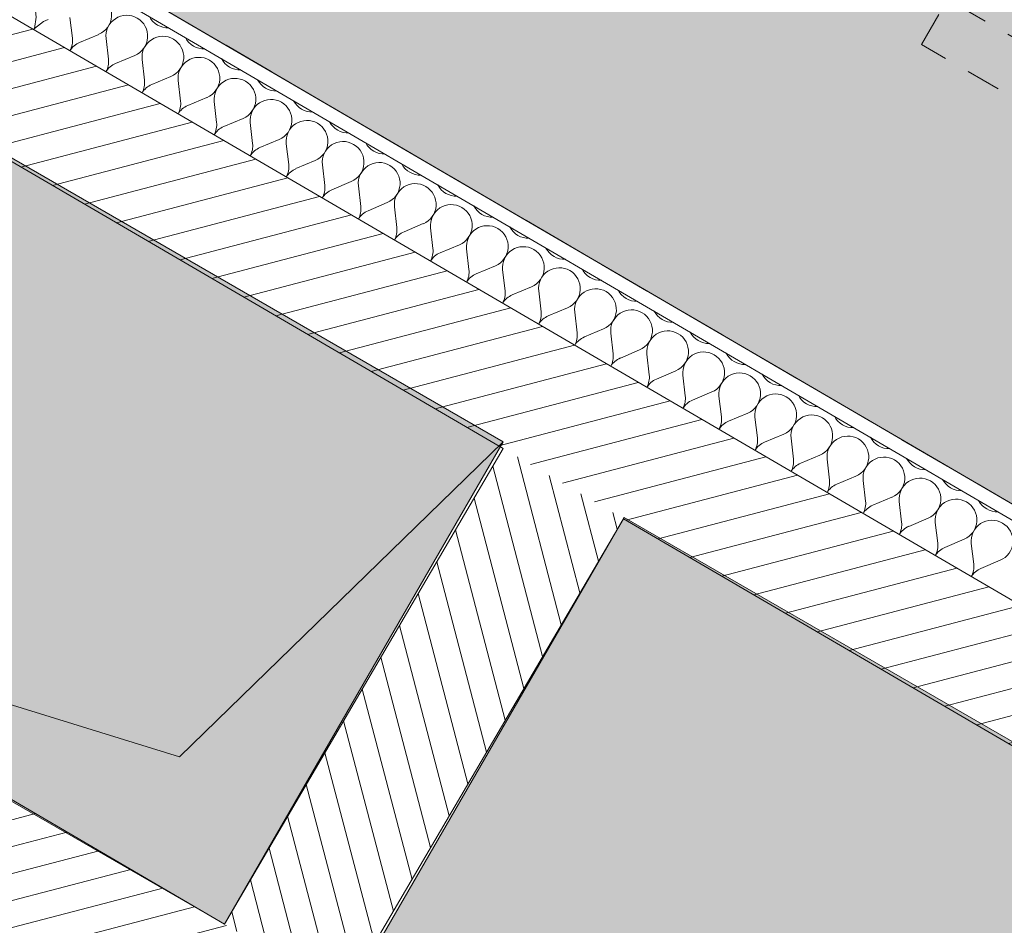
# Model space of a CAD drawing. Header units: millimetres. Extents: x -95266 to 45774, y -33242 to 22435.
# Tile 62 of 88: x -72556 to -71141, y 13226 to 14528. Entities that reach past the tile are written whole.
import ezdxf
from ezdxf.enums import TextEntityAlignment as Align

# ---------------------------------------------------------------- set-up
doc = ezdxf.new("R2010")
doc.units = ezdxf.units.MM
doc.header["$MEASUREMENT"] = 0
doc.linetypes.add('! STR Pointille', pattern=[87.5, 50, -37.5])
doc.linetypes.add('Tirets petits', pattern=[125, 75, -50])
for name, color, linetype in [('01-STR_Dalles.ARCHI', 7, 'Continuous'), ('01-STR_Murs.ARCHI', 7, 'Continuous'), ('03-SURFACE _ Utile.ARCHI', 7, 'Continuous'), ('04-SOE_Faux Plafond.ARCHI', 7, 'Continuous'), ('04-SOE_Revetement de sol.ARCHI', 7, 'Continuous'), ('05-INF _ COTATIONS.ARCHI', 7, 'Continuous'), ('06-REP _ EQUIP MOBI _ Fluides.ARCHI', 7, 'Continuous'), ('06-REP _ EQUIP MOBI _ hors marché.ARCHI', 7, 'Continuous'), ('Marques de Zone Archicad', 7, 'Continuous')]:
    doc.layers.add(name, color=color, linetype=linetype)
doc.styles.add('STYLE_GENERE_1', font='arial.ttf')
doc.styles.add('STYLE_GENERE_2', font='arial.ttf')
doc.dimstyles.new('STYLE_GENERE__1', dxfattribs={"dimtxt": 75, "dimasz": 57, "dimexe": 0.18, "dimexo": 50, "dimgap": 0, "dimtad": 1, "dimlfac": 0.001, "dimzin": 0, "dimdsep": 46, "dimtxsty": 'STYLE_GENERE_1', "dimblk": 'ARROWHEAD_2', "dimblk1": 'ARROWHEAD_2', "dimblk2": 'ARROWHEAD_2', "dimcen": 0.09, "dimclrd": 256, "dimclre": 256, "dimclrt": 256, "dimazin": 0, "dimtfac": 1, "dimtdec": 4, "dimtmove": 0, "dimatfit": 3, "dimfxl": 0, "dimtolj": 1, "dimtzin": 0, "dimarcsym": 0})

# ---------------------------------------------------------------- blocks, each defined once
blk = doc.blocks.new('SRU__12_2', base_point=(-72946.4, 17552.5))
at = {"layer": '03-SURFACE _ Utile.ARCHI', "linetype": 'Continuous', "lineweight": 0, "true_color": 0xffdad2}
blk.add_hatch(color=254, dxfattribs=at).paths.add_polyline_path([(-76490.4, 21808.4), (-81271, 14120.2), (-78092.6, 12257.8), (-76599.2, 14806.5), (-75361.8, 14081.5), (-74211.7, 16044.4), (-72270.4, 14906.9), (-72449.2, 14601.8), (-70290.1, 13341.4), (-70031.3, 13189.8), (-69631.6, 12955.6), (-67489.3, 16611.6)])
at = {"layer": 'Marques de Zone Archicad', "color": 7, "lineweight": 5}
for tag, height, style, p in [('ROOM_NAME', 125, 'STYLE_GENERE_2', (-73133.8, 18199.2)), ('DUMMY_861', 125, 'STYLE_GENERE_2', (-72820.4, 18046.8)), ('measuredAreaCode', 100, 'STYLE_GENERE_1', (-73251.7, 18000.8)), ('DUMMY_862', 100, 'STYLE_GENERE_1', (-73349.9, 17830.7)), ('DUMMY_863', 100, 'STYLE_GENERE_1', (-73079.3, 17674.4)), ('DUMMY_864', 100, 'STYLE_GENERE_1', (-73448.1, 17660.6)), ('titleZoneLevel', 100, 'STYLE_GENERE_1', (-73546.3, 17490.5)), ('DUMMY_865', 100, 'STYLE_GENERE_1', (-73111.5, 17466.2))]:
    blk.add_attdef(tag, text='', height=height, rotation=329.9997, dxfattribs=dict(at, style=style)).set_placement(p, align=Align.TOP_LEFT)
blk = doc.blocks.new('Dalle_8_2', base_point=(-87291.7, 4437.9))
at = {"layer": '04-SOE_Faux Plafond.ARCHI', "color": 252, "linetype": 'Tirets petits', "lineweight": 5, "flags": 128}
blk.add_lwpolyline([(-87291.7, 4437.9), (-76490.4, 21808.4), (-36023.4, -1555.2), (-39411.7, -7251.8), (-41500.3, -6028), (-43890.9, -4627.3), (-44756.4, -6104.4), (-53251, -1126.9), (-52156.1, 745.7), (-53422.7, 1487.9), (-53460.6, 1423.2), (-53841, 1646.1), (-57988.5, 4076.8), (-57988.2, 4077.3), (-63007.5, 7016.8), (-62958, 7101.4), (-66320.9, 9071.9), (-66373.3, 8982.4), (-70933.1, 11661), (-70035.8, 13192.4), (-72449.2, 14601.8), (-72270.4, 14906.9), (-74211.7, 16044.4), (-75399.8, 14016.8), (-76572.4, 14703.9), (-78078.4, 12133.6), (-80174.3, 8556.8), (-78961.8, 7856.7), (-78041.3, 9427.6), (-72585.2, 6230.6), (-77581.8, -2296.9), (-82427.2, 536.8), (-82006.1, 1387.3)], close=True, dxfattribs=at)
blk = doc.blocks.new('Dalle_16_2', base_point=(-87291.7, 4437.9))
at = {"layer": '04-SOE_Revetement de sol.ARCHI', "color": 7, "linetype": 'Continuous', "lineweight": 5, "flags": 128}
blk.add_lwpolyline([(-58015.2, 4179.4), (-62969.6, 7081.5), (-62958, 7101.4), (-66256.1, 9034.1), (-65662.9, 10050.6), (-65381.5, 9888.2), (-65037.8, 10483.5), (-65973.6, 11023.8), (-66280, 10493.3), (-67417.2, 11150.1), (-68055.6, 10061.9), (-70895.2, 11725.7), (-70035.8, 13192.4), (-72449.2, 14601.8), (-72270.4, 14906.9), (-74211.8, 16044.1), (-75361.8, 14081.5), (-76600.8, 14807.5), (-81255.1, 6860.5), (-74500.5, 2960.8), (-77419.1, -2019.2), (-77695.7, -1857.5), (-77858.4, -2135.2), (-82427.2, 536.8)], dxfattribs=at)
blk = doc.blocks.new('*X200')
at = {"layer": '01-STR_Murs.ARCHI', "color": 7, "linetype": 'Continuous', "lineweight": 5}
for p, q in [((-72490.9, 14590.6), (-72491.3, 14590.8)), ((-72484.4, 14585.5), (-72490.9, 14590.6)), ((-72539.1, 14571.5), (-72533.4, 14577.6)), ((-72533.2, 14577.4), (-72535.6, 14569.5)), ((-72533.4, 14577.6), (-72532, 14580.1)), ((-72531.3, 14580.3), (-72533.2, 14577.4)), ((-72483, 14583.6), (-72484.4, 14585.5)), ((-72586.8, 14545.5), (-72584.2, 14561.7)), ((-72584.2, 14561.7), (-72584.7, 14566.3)), ((-72573.8, 14555.7), (-72546.2, 14567.3)), ((-72546.2, 14567.3), (-72539.1, 14571.5)), ((-72535.6, 14569.5), (-72535.8, 14561.3)), ((-72573.8, 14555.7), (-72586.6, 14545.4)), ((-72532.4, 14531.5), (-72535.8, 14561.3)), ((-72588.1, 14544), (-72586.8, 14545.5)), ((-72586.6, 14545.4), (-72587.3, 14543.5)), ((-72535, 14515.3), (-72532.4, 14531.5)), ((-72522, 14525.4), (-72534.8, 14515.2)), ((-72522, 14525.4), (-72515.5, 14528.1)), ((-72536.3, 14513.7), (-72535, 14515.3)), ((-72534.8, 14515.2), (-72535.5, 14513.2))]:
    blk.add_line(p, q, dxfattribs=at)
blk = doc.blocks.new('*X201')
at = {"layer": '01-STR_Murs.ARCHI', "color": 7, "linetype": 'Continuous', "lineweight": 5}
for p, q in [((-72480.5, 14501.2), (-72484, 14531)), ((-72470.2, 14495.2), (-72442.5, 14506.8)), ((-72428.7, 14471), (-72432.2, 14500.8)), ((-72418.4, 14464.9), (-72390.7, 14476.6)), ((-72376.9, 14440.7), (-72380.3, 14470.5)), ((-72366.5, 14434.7), (-72338.9, 14446.3)), ((-72325.1, 14410.5), (-72328.5, 14440.3)), ((-72314.7, 14404.4), (-72287.1, 14416.1)), ((-72273.3, 14380.2), (-72276.7, 14410)), ((-72262.9, 14374.2), (-72235.3, 14385.8)), ((-72221.5, 14350), (-72224.9, 14379.8)), ((-72211.1, 14343.9), (-72183.4, 14355.6)), ((-72169.6, 14319.7), (-72173.1, 14349.5)), ((-72159.3, 14313.7), (-72131.6, 14325.3)), ((-72117.8, 14289.5), (-72121.3, 14319.3)), ((-72107.5, 14283.4), (-72079.8, 14295.1)), ((-72066, 14259.2), (-72069.4, 14289)), ((-72055.6, 14253.2), (-72028, 14264.8)), ((-72014.2, 14229), (-72017.6, 14258.8)), ((-72003.8, 14222.9), (-71976.2, 14234.6)), ((-71962.4, 14198.7), (-71965.8, 14228.5)), ((-71952, 14192.7), (-71924.4, 14204.3)), ((-71910.6, 14168.5), (-71914, 14198.3)), ((-71900.2, 14162.4), (-71872.5, 14174.1)), ((-71858.7, 14138.2), (-71862.2, 14168)), ((-71848.4, 14132.2), (-71820.7, 14143.8)), ((-71806.9, 14108), (-71810.4, 14137.8)), ((-71796.6, 14101.9), (-71768.9, 14113.6)), ((-71755.1, 14077.7), (-71758.5, 14107.5)), ((-71744.7, 14071.7), (-71717.1, 14083.3)), ((-71703.3, 14047.5), (-71706.7, 14077.3)), ((-71692.9, 14041.4), (-71665.3, 14053.1)), ((-71651.5, 14017.2), (-71654.9, 14047)), ((-71641.1, 14011.2), (-71613.5, 14022.8)), ((-71599.7, 13987), (-71603.1, 14016.8)), ((-71589.3, 13980.9), (-71561.6, 13992.6)), ((-71547.8, 13956.7), (-71551.3, 13986.5)), ((-71537.5, 13950.7), (-71509.8, 13962.3)), ((-71496, 13926.5), (-71499.5, 13956.3)), ((-71485.7, 13920.4), (-71458, 13932.1)), ((-71444.2, 13896.2), (-71447.6, 13926)), ((-71433.8, 13890.2), (-71406.2, 13901.8)), ((-71392.4, 13866), (-71395.8, 13895.8)), ((-71382, 13859.9), (-71354.4, 13871.6)), ((-71340.6, 13835.7), (-71344, 13865.5)), ((-71330.2, 13829.7), (-71302.6, 13841.3)), ((-71288.8, 13805.5), (-71292.2, 13835.3)), ((-71278.4, 13799.4), (-71250.7, 13811.1)), ((-71236.9, 13775.2), (-71240.4, 13805)), ((-71226.6, 13769.2), (-71198.9, 13780.8)), ((-71185.1, 13745), (-71188.6, 13774.8)), ((-71174.8, 13738.9), (-71147.1, 13750.6))]:
    blk.add_line(p, q, dxfattribs=at)
for centre, start, end in [((-72454.2, 14534.5), 292.8548, 59.7247), ((-72402.4, 14504.2), 59.7247, 186.5946), ((-72402.4, 14504.2), 292.8548, 59.7247), ((-72343.2, 14546.1), 207.2093, 272.2401), ((-72510.3, 14497.8), 331.0667, 6.5946), ((-72458.5, 14467.5), 112.8548, 148.3828), ((-72350.5, 14474), 59.7247, 186.5946), ((-72350.5, 14474), 292.8548, 59.7247), ((-72291.4, 14515.8), 207.2093, 272.2401), ((-72458.5, 14467.5), 331.0667, 6.5946), ((-72406.7, 14437.3), 112.8548, 148.3828), ((-72298.7, 14443.7), 59.7247, 186.5946), ((-72298.7, 14443.7), 292.8548, 59.7247), ((-72239.5, 14485.6), 207.2093, 272.2401), ((-72406.7, 14437.3), 331.0667, 6.5946), ((-72354.9, 14407), 112.8548, 148.3828), ((-72246.9, 14413.5), 59.7247, 186.5946), ((-72246.9, 14413.5), 292.8548, 59.7247), ((-72187.7, 14455.3), 207.2093, 272.2401), ((-72354.9, 14407), 331.0667, 6.5946), ((-72195.1, 14383.2), 59.7247, 186.5946), ((-72195.1, 14383.2), 292.8548, 59.7247), ((-72135.9, 14425.1), 207.2093, 272.2401), ((-72303.1, 14376.8), 112.8548, 148.3828), ((-72303.1, 14376.8), 331.0667, 6.5946), ((-72143.3, 14353), 59.7247, 186.5946), ((-72143.3, 14353), 292.8548, 59.7247), ((-72084.1, 14394.8), 207.2093, 272.2401), ((-72251.3, 14346.5), 112.8548, 148.3828), ((-72251.3, 14346.5), 331.0667, 6.5946), ((-72091.5, 14322.7), 59.7247, 186.5946), ((-72032.3, 14364.6), 207.2093, 272.2401), ((-72199.4, 14316.3), 112.8548, 148.3828), ((-72091.5, 14322.7), 292.8548, 59.7247), ((-72039.6, 14292.5), 59.7247, 186.5946), ((-72199.4, 14316.3), 331.0667, 6.5946), ((-72147.6, 14286), 112.8548, 148.3828), ((-72039.6, 14292.5), 292.8548, 59.7247), ((-71980.5, 14334.3), 207.2093, 272.2401), ((-72147.6, 14286), 331.0667, 6.5946), ((-72095.8, 14255.8), 112.8548, 148.3828), ((-71987.8, 14262.2), 59.7247, 186.5946), ((-71987.8, 14262.2), 292.8548, 59.7247), ((-71928.6, 14304.1), 207.2093, 272.2401), ((-72095.8, 14255.8), 331.0667, 6.5946), ((-72044, 14225.5), 112.8548, 148.3828), ((-71936, 14232), 59.7247, 186.5946), ((-71936, 14232), 292.8548, 59.7247), ((-71876.8, 14273.8), 207.2093, 272.2401), ((-72044, 14225.5), 331.0667, 6.5946), ((-71992.2, 14195.3), 112.8548, 148.3828), ((-71884.2, 14201.7), 59.7247, 186.5946), ((-71884.2, 14201.7), 292.8548, 59.7247), ((-71825, 14243.6), 207.2093, 272.2401), ((-71992.2, 14195.3), 331.0667, 6.5946), ((-71832.4, 14171.5), 59.7247, 186.5946), ((-71832.4, 14171.5), 292.8548, 59.7247), ((-71773.2, 14213.3), 207.2093, 272.2401), ((-71940.4, 14165), 112.8548, 148.3828), ((-71940.4, 14165), 331.0667, 6.5946), ((-71780.6, 14141.2), 59.7247, 186.5946), ((-71780.6, 14141.2), 292.8548, 59.7247), ((-71721.4, 14183.1), 207.2093, 272.2401), ((-71888.5, 14134.8), 112.8548, 148.3828), ((-71888.5, 14134.8), 331.0667, 6.5946), ((-71728.7, 14111), 59.7247, 186.5946), ((-71728.7, 14111), 292.8548, 59.7247), ((-71669.6, 14152.8), 207.2093, 272.2401), ((-71836.7, 14104.5), 112.8548, 148.3828), ((-71676.9, 14080.7), 59.7247, 186.5946), ((-71617.7, 14122.6), 207.2093, 272.2401), ((-71836.7, 14104.5), 331.0667, 6.5946), ((-71784.9, 14074.3), 112.8548, 148.3828), ((-71676.9, 14080.7), 292.8548, 59.7247), ((-71625.1, 14050.5), 59.7247, 186.5946), ((-71784.9, 14074.3), 331.0667, 6.5946), ((-71733.1, 14044), 112.8548, 148.3828), ((-71625.1, 14050.5), 292.8548, 59.7247), ((-71565.9, 14092.3), 207.2093, 272.2401), ((-71733.1, 14044), 331.0667, 6.5946), ((-71681.3, 14013.8), 112.8548, 148.3828), ((-71573.3, 14020.2), 59.7247, 186.5946), ((-71573.3, 14020.2), 292.8548, 59.7247), ((-71514.1, 14062.1), 207.2093, 272.2401), ((-71681.3, 14013.8), 331.0667, 6.5946), ((-71629.5, 13983.5), 112.8548, 148.3828), ((-71521.5, 13990), 59.7247, 186.5946), ((-71521.5, 13990), 292.8548, 59.7247), ((-71462.3, 14031.8), 207.2093, 272.2401), ((-71629.5, 13983.5), 331.0667, 6.5946), ((-71469.7, 13959.7), 59.7247, 186.5946), ((-71469.7, 13959.7), 292.8548, 59.7247), ((-71410.5, 14001.6), 207.2093, 272.2401), ((-71577.6, 13953.3), 112.8548, 148.3828), ((-71577.6, 13953.3), 331.0667, 6.5946), ((-71417.8, 13929.5), 59.7247, 186.5946), ((-71417.8, 13929.5), 292.8548, 59.7247), ((-71358.7, 13971.3), 207.2093, 272.2401), ((-71525.8, 13923), 112.8548, 148.3828), ((-71525.8, 13923), 331.0667, 6.5946), ((-71366, 13899.2), 59.7247, 186.5946), ((-71366, 13899.2), 292.8548, 59.7247), ((-71306.8, 13941.1), 207.2093, 272.2401), ((-71474, 13892.8), 112.8548, 148.3828), ((-71314.2, 13869), 59.7247, 186.5946), ((-71255, 13910.8), 207.2093, 272.2401), ((-71474, 13892.8), 331.0667, 6.5946), ((-71422.2, 13862.5), 112.8548, 148.3828), ((-71314.2, 13869), 292.8548, 59.7247), ((-71262.4, 13838.7), 59.7247, 186.5946), ((-71422.2, 13862.5), 331.0667, 6.5946), ((-71370.4, 13832.3), 112.8548, 148.3828), ((-71262.4, 13838.7), 292.8548, 59.7247), ((-71203.2, 13880.6), 207.2093, 272.2401), ((-71370.4, 13832.3), 331.0667, 6.5946), ((-71318.6, 13802), 112.8548, 148.3828), ((-71210.6, 13808.5), 59.7247, 186.5946), ((-71210.6, 13808.5), 292.8548, 59.7247), ((-71151.4, 13850.3), 207.2093, 272.2401), ((-71318.6, 13802), 331.0667, 6.5946), ((-71266.7, 13771.8), 112.8548, 148.3828), ((-71158.8, 13778.2), 59.7247, 186.5946), ((-71158.8, 13778.2), 292.8548, 59.7247), ((-71266.7, 13771.8), 331.0667, 6.5946), ((-71214.9, 13741.5), 112.8548, 148.3828), ((-71214.9, 13741.5), 331.0667, 6.5946), ((-71163.1, 13711.3), 112.8548, 148.3828)]:
    blk.add_arc(centre, 30, start, end, dxfattribs=at)
blk = doc.blocks.new('Mur_40_2', base_point=(-72859.9, 14494.2))
at = {"layer": '01-STR_Murs.ARCHI', "linetype": 'Continuous', "lineweight": 0, "true_color": 0x000000}
h = blk.add_hatch(dxfattribs=at)
h.set_pattern_fill('Hachure_simple_0002', color=18, style=0, pattern_type=2)
h.set_pattern_definition([(14.72472, (0, 0), (-9.53157, 36.268432), [])])
h.paths.add_polyline_path([(-72704.5, 14403.5), (-70700.9, 13233.8), (-70609.9, 13389.1), (-72613.5, 14558.8)])
at = {"layer": '01-STR_Murs.ARCHI', "color": 7, "linetype": 'Continuous', "lineweight": 5}
for p, q in [((-72459.3, 14584.6), (-70317.5, 13334.3)), ((-72613.5, 14558.8), (-72527.1, 14508.4)), ((-72527.1, 14508.4), (-70454.4, 13298.4))]:
    blk.add_line(p, q, dxfattribs=at)
at = {"layer": '01-STR_Murs.ARCHI', "color": 7, "linetype": 'Continuous', "lineweight": 5, "flags": 128}
for points in [[(-70290.1, 13341.4), (-72449.2, 14601.8)], [(-72687.2, 14393.4), (-71861.3, 13911.3)], [(-71688.6, 13810.4), (-70700.9, 13233.8)]]:
    blk.add_lwpolyline(points, dxfattribs=at)
at = {"layer": '01-STR_Murs.ARCHI', "color": 7, "lineweight": 5}
for name in ['*X200', '*X201']:
    blk.add_blockref(name, (0, 0), dxfattribs=at)
blk = doc.blocks.new('Mur_53_2', base_point=(-71102.8, 12547.9))
at = {"layer": '01-STR_Murs.ARCHI', "linetype": 'Continuous', "lineweight": 0, "true_color": 0x000000}
h = blk.add_hatch(dxfattribs=at)
h.set_pattern_fill('Hachure_simple_0002', color=18, style=0, pattern_type=2)
h.set_pattern_definition([(194.63202, (0, 0), (-9.47288, 36.283806), [])])
h.paths.add_polyline_path([(-71102.8, 12547.9), (-73087.2, 13710.7), (-73178.2, 13555.4), (-71193.8, 12392.6)])
at = {"layer": '01-STR_Murs.ARCHI', "color": 7, "linetype": 'Continuous', "lineweight": 5, "flags": 128}
blk.add_lwpolyline([(-72262.1, 13227.2), (-73087.2, 13710.7)], dxfattribs=at)
blk = doc.blocks.new('Mur_64_2', base_point=(-72089.5, 13126.1))
at = {"layer": '01-STR_Murs.ARCHI', "linetype": 'Continuous', "lineweight": 0, "true_color": 0x000000}
h = blk.add_hatch(dxfattribs=at)
h.set_pattern_fill('Hachure_simple_0002', color=18, style=0, pattern_type=2)
h.set_pattern_definition([(104.63202, (0, 0), (36.283806, 9.47288), [])])
h.paths.add_polyline_path([(-72089.5, 13126.1), (-71688.6, 13810.4), (-71861.3, 13911.3), (-72262.1, 13227.2)])
at = {"layer": '01-STR_Murs.ARCHI', "color": 7, "linetype": 'Continuous', "lineweight": 5, "flags": 128}
for points in [[(-71861.3, 13911.3), (-72262.1, 13227.2)], [(-72089.5, 13126.1), (-71688.6, 13810.4)]]:
    blk.add_lwpolyline(points, dxfattribs=at)
blk = doc.blocks.new('Symbole ouverture sol 27_2')
at = {"layer": '01-STR_Dalles.ARCHI', "color": 7, "linetype": 'Continuous', "lineweight": 5, "flags": 128}
for points in [[(314.3, 85.7), (400, 450), (0, 450), (0, 0)], [(0, 0), (400, 0), (400, 450), (314.3, 85.7)]]:
    blk.add_lwpolyline(points, close=True, dxfattribs=at)
at = {"layer": '01-STR_Dalles.ARCHI', "color": 7, "lineweight": 5, "insert": (197.8, 134.6), "char_height": 80, "attachment_point": 8, "style": 'STYLE_GENERE_1'}
blk.add_mtext('\\A1;{\\pqc;\\pt0;\\fArial|b0|i0|c0|p0;\\W1.000000;TEL1\\fArial|b0|i0|c0|p0;\\W1.000000;\\A1{\\H.66x;\\S^  ;}\\fArial|b0|i0|c0|p0;\\W1.000000;\\fArial|b0|i0|c0|p0;\\W1.000000;\\A1{\\H.66x;\\S^  ;}\\fArial|b0|i0|c0|p0;\\W1.000000;\\fArial|b0|i0|c0|p0;\\W1.000000;\\A1{\\H.66x;\\S^  ;}}', dxfattribs=at)
blk = doc.blocks.new('Symbole ouverture sol 27[82]_2', base_point=(-72088.8, 13117.2))
at = {"layer": '06-REP _ EQUIP MOBI _ Fluides.ARCHI', "linetype": 'Continuous', "lineweight": 0, "true_color": 0xffffff}
blk.add_hatch(color=7, dxfattribs=at).paths.add_polyline_path([(-71173.5, 12811.7), (-70701.6, 13242.7), (-71687.6, 13812), (-72088.8, 13117.2)])
at = {"layer": '06-REP _ EQUIP MOBI _ Fluides.ARCHI', "linetype": 'Continuous', "lineweight": 0, "true_color": 0x000000}
blk.add_hatch(color=18, dxfattribs=at).paths.add_polyline_path([(-72088.8, 13117.2), (-71102.8, 12547.9), (-70701.6, 13242.7), (-71173.5, 12811.7)])
at = {"layer": '06-REP _ EQUIP MOBI _ Fluides.ARCHI', "color": 8, "linetype": 'Continuous', "lineweight": 5, "flags": 128}
for points in [[(-71173.5, 12811.7), (-70701.6, 13242.7), (-71687.6, 13812), (-72088.8, 13117.2)], [(-72088.8, 13117.2), (-71102.8, 12547.9), (-70701.6, 13242.7), (-71173.5, 12811.7)]]:
    blk.add_lwpolyline(points, close=True, dxfattribs=at)
blk = doc.blocks.new('Symbole ouverture sol 27[83]_2', base_point=(-73085.9, 13702.8))
at = {"layer": '06-REP _ EQUIP MOBI _ Fluides.ARCHI', "linetype": 'Continuous', "lineweight": 0, "true_color": 0xffffff}
blk.add_hatch(color=7, dxfattribs=at).paths.add_polyline_path([(-72326.7, 13468.1), (-71861.5, 13921), (-72685.3, 14396.6), (-73085.9, 13702.8)])
at = {"layer": '06-REP _ EQUIP MOBI _ Fluides.ARCHI', "linetype": 'Continuous', "lineweight": 0, "true_color": 0x000000}
blk.add_hatch(color=18, dxfattribs=at).paths.add_polyline_path([(-73085.9, 13702.8), (-72262.1, 13227.2), (-71861.5, 13921), (-72326.7, 13468.1)])
at = {"layer": '06-REP _ EQUIP MOBI _ Fluides.ARCHI', "color": 8, "linetype": 'Continuous', "lineweight": 5, "flags": 128}
for points in [[(-72326.7, 13468.1), (-71861.5, 13921), (-72685.3, 14396.6), (-73085.9, 13702.8)], [(-73085.9, 13702.8), (-72262.1, 13227.2), (-71861.5, 13921), (-72326.7, 13468.1)]]:
    blk.add_lwpolyline(points, close=True, dxfattribs=at)
blk = doc.blocks.new('Poste de travail de bureau unique 27[136]_2', base_point=(-71202.1, 15723))
at = {"layer": '06-REP _ EQUIP MOBI _ hors marché.ARCHI', "color": 252, "linetype": '! STR Pointille', "lineweight": 5, "flags": 128}
blk.add_lwpolyline([(-71260.3, 14492.2), (-71222.8, 14557.1), (-70815.8, 14322.1), (-70853.3, 14257.2)], close=True, dxfattribs=at)
blk = doc.blocks.new('*D790')
at = {"layer": '05-INF _ COTATIONS.ARCHI', "color": 251, "linetype": 'Continuous', "lineweight": 5, "true_color": 0x666666}
for p, q in [((-67845, 15995.6), (-76846.1, 21192.4)), ((-67816.9, 16044.4), (-67873.1, 15946.9)), ((-67882.5, 15974), (-67807.5, 16017.3)), ((-67751.9, 16006.9), (-67808.2, 15909.4)), ((-67780, 15958.1), (-67845, 15995.6)), ((-67817.5, 15936.5), (-67742.5, 15979.8)), ((-63417.7, 13439.6), (-67780, 15958.1))]:
    blk.add_line(p, q, dxfattribs=at)
blk = doc.blocks.new('ARROWHEAD_2')
at = {"color": 0, "linetype": 'Continuous', "lineweight": 0}
for p, q in [((-0.378, -0.655), (0.378, 0.655)), ((0, 0), (-1, 0))]:
    blk.add_line(p, q, dxfattribs=at)

msp = doc.modelspace()

# ---------------------------------------------------------------- linework, layer by layer
at = {"layer": '03-SURFACE _ Utile.ARCHI', "color": 254, "linetype": 'Continuous', "lineweight": 0, "true_color": 0xffdad2, "flags": 128}
msp.add_lwpolyline([(-76490.431, 21808.373), (-81271.048, 14120.241), (-78092.561, 12257.821), (-76599.17, 14806.508), (-75361.847, 14081.504), (-74211.719, 16044.362), (-72270.427, 14906.871), (-72449.172, 14601.818), (-70290.136, 13341.429), (-70031.297, 13189.763), (-69631.598, 12955.561), (-67489.348, 16611.618)], close=True, dxfattribs=at)

# ---------------------------------------------------------------- block references
at = {"layer": '01-STR_Dalles.ARCHI', "color": 7, "linetype": 'Continuous', "lineweight": 5, "zscale": 1000, "rotation": 329.6320204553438}
msp.add_blockref('Symbole ouverture sol 27_2', (-73078.135, 12836.088), dxfattribs=at)
at = {"layer": '01-STR_Murs.ARCHI', "color": 7, "lineweight": 5}
for name, p in [('Mur_40_2', (-72859.922, 14494.225)), ('Mur_64_2', (-72089.543, 13126.104)), ('Mur_53_2', (-71102.794, 12547.923))]:
    msp.add_blockref(name, p, dxfattribs=at)
at = {"layer": '03-SURFACE _ Utile.ARCHI', "color": 7, "linetype": 'Continuous', "lineweight": 5}
msp.add_blockref('SRU__12_2', (-72946.365, 17552.498), dxfattribs=at)
at = {"layer": '04-SOE_Faux Plafond.ARCHI', "color": 252, "linetype": 'Tirets petits', "lineweight": 5}
msp.add_blockref('Dalle_8_2', (-87291.697, 4437.903), dxfattribs=at)
at = {"layer": '04-SOE_Revetement de sol.ARCHI', "color": 7, "linetype": 'Continuous', "lineweight": 5}
msp.add_blockref('Dalle_16_2', (-87291.697, 4437.903), dxfattribs=at)
at = {"layer": '06-REP _ EQUIP MOBI _ Fluides.ARCHI', "color": 8, "linetype": 'Continuous', "lineweight": 5}
for name, p in [('Symbole ouverture sol 27[83]_2', (-73085.876, 13702.825)), ('Symbole ouverture sol 27[82]_2', (-72088.795, 13117.195))]:
    msp.add_blockref(name, p, dxfattribs=at)
at = {"layer": '06-REP _ EQUIP MOBI _ hors marché.ARCHI', "color": 252, "linetype": '! STR Pointille', "lineweight": 5}
msp.add_blockref('Poste de travail de bureau unique 27[136]_2', (-71202.129, 15722.992), dxfattribs=at)

# ---------------------------------------------------------------- dimensions: what is measured, and where the dimension line sits
at = {"layer": '05-INF _ COTATIONS.ARCHI', "color": 251, "linetype": 'Continuous', "lineweight": 5, "true_color": 0x666666}
dim = msp.add_linear_dim(base=(-67844.979, 15995.638), p1=(-67424.364, 16574.169), p2=(-67489.074, 16612.086), angle=150.00011, dimstyle='STYLE_GENERE__1', dxfattribs=at)
dim.commit()
dim.dimension.update_dxf_attribs({"geometry": '*D790', "text_midpoint": (-67710.292, 15978.498), "dimtype": 160, "text_rotation": 330.00011})

doc.saveas('drawing.dxf')
